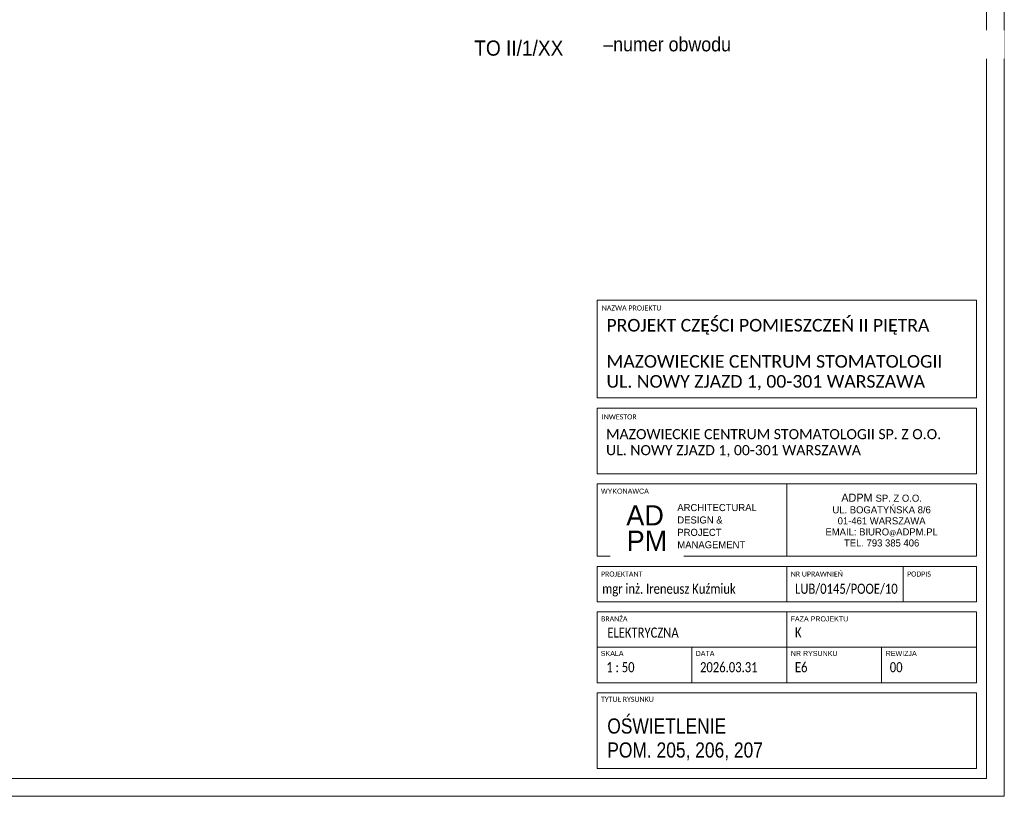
# Model space of a CAD drawing. Header units: centimetres. Extents: x 690840 to 714026, y 27673 to 40762.
# Tile 80 of 162: x 700680 to 701653, y 36277 to 37045. Entities that reach past the tile are written whole.
import ezdxf

# ---------------------------------------------------------------- set-up
doc = ezdxf.new("R2010")
doc.units = ezdxf.units.CM
doc.layers.get('0').update_dxf_attribs({"lineweight": 9})
doc.layers.add('Obrys powierzchni', color=50, linetype='Continuous', lineweight=9, plot=False)
for name, color, linetype, lineweight in [('Opis', 102, 'Continuous', 9), ('S3_ramka', 7, 'Continuous', 5), ('S3_rozdzielnice', 1, 'Continuous', 5)]:
    doc.layers.add(name, color=color, linetype=linetype, lineweight=lineweight)
doc.styles.add('Arial Narrow_4', font='ARIALN.TTF', dxfattribs={"height": 0.2})
doc.styles.add('Arial Narrow_5', font='ARIALN.TTF', dxfattribs={"height": 0.3})
doc.styles.add('Arial Narrow_7', font='ARIALN.TTF', dxfattribs={"height": 0.25})
doc.styles.add('Arial_4', font='arial.ttf', dxfattribs={"height": 0.1})
doc.styles.add('Arial_5', font='arial.ttf', dxfattribs={"height": 0.15})
doc.styles.add('ARIELCE', font='arial.ttf', dxfattribs={"width": 0.9})

# ---------------------------------------------------------------- blocks, each defined once
blk = doc.blocks.new('zw$7FBA')
at = {"lineweight": 0, "ltscale": 1.6}
blk.add_line((-197.5, 291.4), (-197.5, 219.84), dxfattribs=at)
at = {"layer": 'S3_ramka'}
for p, q in [((-385, 376.4), (-385, 473.11)), ((-385, 473.11), (-10, 473.11)), ((-10, 376.4), (-10, 473.11)), ((-385, 376.4), (-10, 376.4)), ((-385, 301.4), (-385, 366.4)), ((-385, 366.4), (-10, 366.4)), ((-10, 301.4), (-10, 366.4)), ((-385, 301.4), (-10, 301.4)), ((-385, 291.4), (-10, 291.4)), ((-385, 219.84), (-385, 291.4)), ((-10, 219.84), (-10, 291.4)), ((-385, 219.84), (-10, 219.84)), ((-385, 174.84), (-385, 209.84)), ((-385, 209.84), (-10, 209.84)), ((-197.5, 174.84), (-197.5, 209.84)), ((-82.5, 174.84), (-82.5, 209.84)), ((-10, 174.84), (-10, 209.84)), ((-10, 174.84), (-385, 174.84)), ((-385, 164.84), (-385, 94.84)), ((-385, 164.84), (-10, 164.84)), ((-197.5, 164.84), (-197.5, 94.84)), ((-10, 164.84), (-10, 94.84)), ((-385, 129.84), (-10, 129.84)), ((-385, 94.84), (-10, 94.84)), ((-385, 84.84), (-385, 10)), ((-385, 84.84), (-10, 84.84)), ((-10, 84.84), (-10, 10)), ((-385, 10), (-10, 10))]:
    blk.add_line(p, q, dxfattribs=at)
for s, insert, char_height, width, attachment_point, line_spacing_factor, style in [('{\\A1;\\fCalibri Light|b0|i0|c238|p34;\\C7;MAZOWIECKIE CENTRUM STOMATOLOGII\\PUL. NOWY ZJAZD 1, 00-301 WARSZAWA}', (-375.67, 418.83), 12.5, 331.75, 1, 0.949189, 'Arial Narrow_7'), ('{\\A1;\\fCalibri Light|b0|i0|c238|p34;\\C7;MAZOWIECKIE CENTRUM STOMATOLOGII SP. Z O.O.\\PUL. NOWY ZJAZD 1, 00-301 WARSZAWA}', (-376.09, 345.65), 10, 380.0786, 1, 0.949189, 'Arial Narrow_4'), ('\\pxqc,t7.937503,15.874997,23.8125,31.750003,39.687497,47.625,55.562504,63.499997,71.4375,79.375003,87.312497,95.25,103.187503,111.124997,119.0625,127.000003,134.937497,142.875,150.812503,158.749997,166.6875,174.625003,182.562497,190.5,198.437503,206.374997,214.3125,222.250004,230.187497,238.125,246.062503,253.999997;{\\fTw Cen MT|b0|i0|c238|p34;ADPM \\H0.875x;SP. Z O.O.\\PUL. BOGATYŃSKA 8/6 \\P01-461 WARSZAWA\\PEMAIL: BIURO\\H0.714286x;@\\H1.4x;ADPM.PL\\PTEL. 793 385 406}', (-103.75, 255.62), 8, 187.5, 5, 0.936439, 'Arial_5'), ('\\pxsm1.05,qc;{\\fTw Cen MT|b0|i0|c238|p34;AD}', (-337.51, 260.36), 20, 52.5066, 5, 0.936439, 'Arial_5'), ('\\pxql;{\\A1;\\fCalibri Light|b0|i0|c238|p34;\\W0.8;\\C7;\\A0;LUB/0145/POOE/10}', (-189.3, 192.75), 10, 123.7234, 1, 0.949189, 'Arial Narrow_4')]:
    blk.add_mtext(s, dxfattribs=dict(at, insert=insert, char_height=char_height, width=width, attachment_point=attachment_point, line_spacing_factor=line_spacing_factor, style=style))
at = {"layer": 'S3_ramka', "char_height": 5, "attachment_point": 1, "style": 'Arial_4', "bg_fill": 3, "box_fill_scale": 1.25, "bg_fill_color": 256, "bg_fill_true_color": 13158600, "bg_fill_transparency": 0}
for s, insert, width, line_spacing_factor in [('\\pxt12.7,25.4,38.1,50.8,63.5,76.2,88.9,101.6,114.3,127,139.7,152.4,165.1,177.8,190.5,203.2,215.9,228.6,241.3,254,266.7,279.4,292.1,304.8,317.5,330.2,342.9,355.6,368.3,381,393.7,406.4;{\\fCalibri|b0|i0|c238|p34;NAZWA PROJEKTU}', (-380.35, 467.89), 95.6, 0.936439), ('\\pxt12.7,25.4,38.1,50.8,63.5,76.2,88.9,101.6,114.3,127,139.7,152.4,165.1,177.8,190.5,203.2,215.9,228.6,241.3,254,266.7,279.4,292.1,304.8,317.5,330.2,342.9,355.6,368.3,381,393.7,406.4;{\\fCalibri|b0|i0|c238|p34;INWESTOR }', (-380.35, 360.19), 98.25, 0.936439), ('{\\fCalibri|b0|i0|c238|p34;}WYKONAWCA', (-381.1, 286.73), 98.25, 0.936439), ('\\pxt12.7,25.4,38.1,50.8,63.5,76.2,88.9,101.6,114.3,127,139.7,152.4,165.1,177.8,190.5,203.2,215.9,228.6,241.3,254,266.7,279.4,292.1,304.8,317.5,330.2,342.9,355.6,368.3,381,393.7,406.4;{\\fCalibri|b0|i0|c238|p34;PROJEKTANT}', (-381.1, 204.81), 94.25, 0.936439), ('\\pxt12.7,25.4,38.1,50.8,63.5,76.2,88.9,101.6,114.3,127,139.7,152.4,165.1,177.8,190.5,203.2,215.9,228.6,241.3,254,266.7,279.4,292.1,304.8,317.5,330.2,342.9,355.6,368.3,381,393.7,406.4;{\\fCalibri|b0|i0|c238|p34;NR UPRAWNIEŃ}', (-193.6, 204.81), 94.25, 0.936439), ('\\pxt12.7,25.4,38.1,50.8,63.5,76.2,88.9,101.6,114.3,127,139.7,152.4,165.1,177.8,190.5,203.2,215.9,228.6,241.3,254,266.7,279.4,292.1,304.8,317.5,330.2,342.9,355.6,368.3,381,393.7,406.4;{\\fCalibri|b0|i0|c238|p34;PODPIS}', (-78.6, 204.81), 55.45, 0.936439), ('\\pxt1.25,2.5,3.75,5,6.25,7.5,8.75,10,11.25,12.5,13.75,15,16.25,17.5,18.75,20,21.25,22.5,23.75,25,26.25,27.5,28.75,30,31.25,32.5,33.75,35,36.25,37.5,38.75,40;{\\fCalibri|b0|i0|c238|p34;BRANŻA}', (-381.03, 160.44), 94.25, 0.949189), ('\\pxt1.25,2.5,3.75,5,6.25,7.5,8.75,10,11.25,12.5,13.75,15,16.25,17.5,18.75,20,21.25,22.5,23.75,25,26.25,27.5,28.75,30,31.25,32.5,33.75,35,36.25,37.5,38.75,40;{FAZA PROJEKTU}', (-193.68, 160.44), 94.25, 0.949189), ('\\pxt1.25,2.5,3.75,5,6.25,7.5,8.75,10,11.25,12.5,13.75,15,16.25,17.5,18.75,20,21.25,22.5,23.75,25,26.25,27.5,28.75,30,31.25,32.5,33.75,35,36.25,37.5,38.75,40;{SKALA}', (-381.29, 126.26), 94.25, 0.949189), ('\\pxt1.25,2.5,3.75,5,6.25,7.5,8.75,10,11.25,12.5,13.75,15,16.25,17.5,18.75,20,21.25,22.5,23.75,25,26.25,27.5,28.75,30,31.25,32.5,33.75,35,36.25,37.5,38.75,40;NR RYSUNKU', (-193.47, 126.26), 94.25, 0.949189), ('\\pxt1.25,2.5,3.75,5,6.25,7.5,8.75,10,11.25,12.5,13.75,15,16.25,17.5,18.75,20,21.25,22.5,23.75,25,26.25,27.5,28.75,30,31.25,32.5,33.75,35,36.25,37.5,38.75,40;{\\fCalibri|b0|i0|c238|p34;TYTUŁ RYSUNKU }', (-381.1, 80.91), 94.25, 0.949189)]:
    blk.add_mtext(s, dxfattribs=dict(at, insert=insert, width=width, line_spacing_factor=line_spacing_factor))
at = {"layer": 'S3_ramka', "insert": (-335.68, 235.21), "char_height": 20, "width": 52.5066, "attachment_point": 5, "line_spacing_factor": 0.936439, "style": 'Arial_5', "bg_fill": 2}
blk.add_mtext('{\\fTw Cen MT|b0|i0|c238|p34;PM}', dxfattribs=at)
at = {"lineweight": 0, "ltscale": 1.6, "const_width": 0.2}
blk.add_lwpolyline([(-357.95, 251.09), (-316.73, 251.09)], dxfattribs=at)
at = {"layer": 'S3_ramka'}
for p, q in [((-291.25, 129.84), (-291.25, 94.34)), ((-103.75, 129.84), (-103.75, 94.84))]:
    blk.add_line(p, q, dxfattribs=at)
for s, insert, char_height, width, attachment_point, line_spacing_factor, style in [('\\pxql;{\\fCalibri Light|b0|i0|c238|p34;PROJEKT CZĘŚCI POMIESZCZEŃ II PIĘTRA}', (-375.67, 454.57), 12.5, 352.9, 1, 0.949189, 'Arial Narrow_7'), ('\\pxsm1.05,ql;{\\fTw Cen MT|b0|i0|c238|p34;ARCHITECTURAL\\PDESIGN &\\PPROJECT\\PMANAGEMENT}', (-233.65, 249.6), 7, 143.9651, 5, 0.936439, 'Arial_5'), ('\\pxql;{\\A1;\\fCalibri Light|b0|i0|c238|p34;\\W0.8;\\C7;\\A0;\\C256;mgr inż. Ireneusz Kuźmiuk}', (-379.86, 192.75), 10, 199.3828, 1, 0.949189, 'Arial Narrow_4'), ('\\pxt6.35,12.7,19.05,25.4,31.75,38.1,44.45,50.8,57.15,63.5,69.85,76.2,82.55,88.9,95.25,101.6,107.95,114.3,120.65,127,133.35,139.7,146.05,152.4,158.75,165.1,171.45,177.8,184.15,190.5,196.85,203.2;{\\fCalibri|b0|i0|c238|p34;\\W0.8;ELEKTRYCZNA}', (-374.85, 149.41), 10, 141.9, 1, 0.949189, 'Arial Narrow_4')]:
    blk.add_mtext(s, dxfattribs=dict(at, insert=insert, char_height=char_height, width=width, attachment_point=attachment_point, line_spacing_factor=line_spacing_factor, style=style))
at = {"layer": 'S3_ramka', "char_height": 5, "attachment_point": 1, "line_spacing_factor": 0.949189, "style": 'Arial_4', "bg_fill": 3, "box_fill_scale": 1.25, "bg_fill_color": 256, "bg_fill_true_color": 13158600, "bg_fill_transparency": 0}
for s, insert, width in [('\\pxt1.25,2.5,3.75,5,6.25,7.5,8.75,10,11.25,12.5,13.75,15,16.25,17.5,18.75,20,21.25,22.5,23.75,25,26.25,27.5,28.75,30,31.25,32.5,33.75,35,36.25,37.5,38.75,40;DATA', (-287.54, 126.26), 56.7746), ('\\pxt1.25,2.5,3.75,5,6.25,7.5,8.75,10,11.25,12.5,13.75,15,16.25,17.5,18.75,20,21.25,22.5,23.75,25,26.25,27.5,28.75,30,31.25,32.5,33.75,35,36.25,37.5,38.75,40;REWIZJA', (-99.72, 126.26), 64.4403)]:
    blk.add_mtext(s, dxfattribs=dict(at, insert=insert, width=width))

msp = doc.modelspace()

# ---------------------------------------------------------------- linework, layer by layer
at = {"layer": 'Obrys powierzchni', "ltscale": 1.6}
for points in [[(699552.62, 37762.32), (701652.62, 37762.32), (701652.62, 36277.32), (699552.62, 36277.32)], [(699570.12, 37744.82), (701635.12, 37744.82), (701635.12, 36294.82), (699570.12, 36294.82)]]:
    msp.add_lwpolyline(points, close=True, dxfattribs=at)

# ---------------------------------------------------------------- texts
at = {"layer": 'S3_ramka', "lineweight": 0, "insert": (701260.27, 36333.6), "char_height": 15, "width": 343.65, "attachment_point": 4, "line_spacing_factor": 0.949189, "style": 'Arial Narrow_5'}
msp.add_mtext('\\pxt4.23333,8.46667,12.7,16.93333,21.16667,25.4,29.63333,33.86667,38.1,42.33333,46.56667,50.8,55.03333,59.26667,63.5,67.73333,71.96667,76.2,80.43333,84.66667,88.9,93.13333,97.36667,101.6,105.83333,110.06667,114.3,118.53333,122.76667,127,131.23333,135.46667;OŚWIETLENIE\\PPOM. {\\fArial Narrow|b0|i0|c1|p34;205, 206, 207}', dxfattribs=at)
at = {"layer": 'S3_rozdzielnice', "insert": (701128.81, 37024.71), "char_height": 15, "width": 1448.1259, "attachment_point": 1, "rotation": 359.98101, "style": 'ARIELCE'}
msp.add_mtext('{\\fArial|b0|i0|c238|p34;\\C7;TO II/1/XX}', dxfattribs=at)

# ---------------------------------------------------------------- next in the draw order: texts
at = {"layer": 'Opis', "color": 7, "insert": (701237.4, 37028), "char_height": 14, "width": 408.1161, "attachment_point": 1, "rotation": 359.98101, "style": 'ARIELCE', "bg_fill": 2}
msp.add_mtext('\\pxi-3,l4,ql,t4;{\\fArial|b0|i0|c238|p34; –numer obwodu}', dxfattribs=at)
at = {"layer": 'S3_ramka', "lineweight": 0, "char_height": 10, "line_spacing_factor": 0.949189, "style": 'Arial Narrow_4', "bg_fill": 2}
for s, insert, width, attachment_point in [('\\pxt6.35,12.7,19.05,25.4,31.75,38.1,44.45,50.8,57.15,63.5,69.85,76.2,82.55,88.9,95.25,101.6,107.95,114.3,120.65,127,133.35,139.7,146.05,152.4,158.75,165.1,171.45,177.8,184.15,190.5,196.85,203.2;{\\fCalibri|b0|i0|c238|p34;\\W0.8;K}', (701445.79, 36444.46), 141.9, 1), ('\\pxql,t6.35,12.7,19.05,25.4,31.75,38.1,44.45,50.8,57.15,63.5,69.85,76.2,82.55,88.9,95.25,101.6,107.95,114.3,120.65,127,133.35,139.7,146.05,152.4,158.75,165.1,171.45,177.8,184.15,190.5,196.85,203.2;{\\fCalibri|b0|i0|c238|p34;\\W0.8; 1 : 50}', (701301.77, 36410.01), 90.65, 2)]:
    msp.add_mtext(s, dxfattribs=dict(at, insert=insert, width=width, attachment_point=attachment_point))

# ---------------------------------------------------------------- next in the draw order: texts
at = {"layer": 'S3_ramka', "lineweight": 0, "insert": (701397.26, 36410.01), "char_height": 10, "width": 90.65, "attachment_point": 2, "line_spacing_factor": 0.949189, "style": 'Arial Narrow_4'}
msp.add_mtext('\\pxql,t6.35,12.7,19.05,25.4,31.75,38.1,44.45,50.8,57.15,63.5,69.85,76.2,82.55,88.9,95.25,101.6,107.95,114.3,120.65,127,133.35,139.7,146.05,152.4,158.75,165.1,171.45,177.8,184.15,190.5,196.85,203.2;{\\fCalibri|b0|i0|c238|p34;\\W0.8;2026.03.31}', dxfattribs=at)

# ---------------------------------------------------------------- next in the draw order: block references
at = {"lineweight": 0, "ltscale": 1.6}
msp.add_blockref('zw$7FBA', (701635.12, 36294.82), dxfattribs=at)

# ---------------------------------------------------------------- next in the draw order: texts
at = {"layer": 'S3_ramka', "lineweight": 0, "char_height": 10, "width": 90.65, "attachment_point": 2, "line_spacing_factor": 0.949189, "style": 'Arial Narrow_4'}
for s, insert in [('\\pxql,t6.35,12.7,19.05,25.4,31.75,38.1,44.45,50.8,57.15,63.5,69.85,76.2,82.55,88.9,95.25,101.6,107.95,114.3,120.65,127,133.35,139.7,146.05,152.4,158.75,165.1,171.45,177.8,184.15,190.5,196.85,203.2;{\\fCalibri|b0|i0|c238|p34;\\W0.8;E6}', (701491.01, 36410.01)), ('\\pxql,t6.35,12.7,19.05,25.4,31.75,38.1,44.45,50.8,57.15,63.5,69.85,76.2,82.55,88.9,95.25,101.6,107.95,114.3,120.65,127,133.35,139.7,146.05,152.4,158.75,165.1,171.45,177.8,184.15,190.5,196.85,203.2;{\\fCalibri|b0|i0|c238|p34;\\W0.8;00}', (701584.76, 36410.01))]:
    msp.add_mtext(s, dxfattribs=dict(at, insert=insert))

doc.saveas('drawing.dxf')
